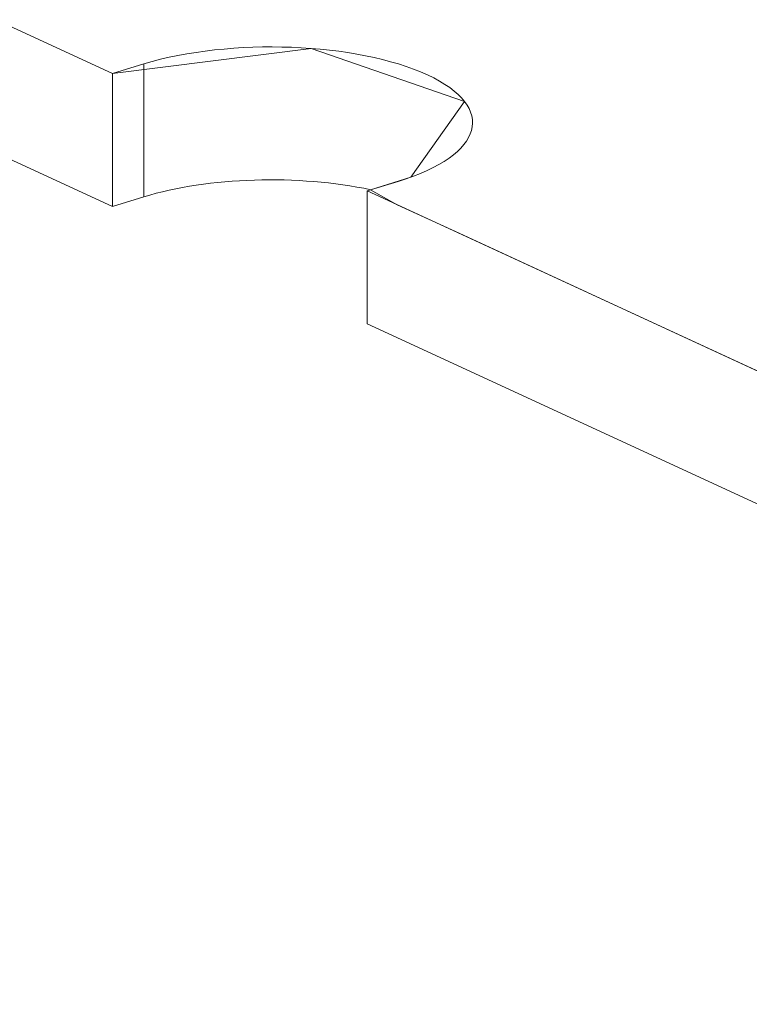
# Model space of a CAD drawing. Header units: inches. Extents: x -36 to 647, y 177 to 609.
# Tile 42 of 123: x 265 to 273, y 264 to 275. Entities that reach past the tile are written whole.
import ezdxf

# ---------------------------------------------------------------- set-up
doc = ezdxf.new("R2010")
doc.units = ezdxf.units.IN
doc.header["$MEASUREMENT"] = 0
doc.layers.add('1', color=7, linetype='Continuous')

# ---------------------------------------------------------------- blocks, each defined once
blk = doc.blocks.new('block 3382')
at = {"layer": '1', "color": 155, "lineweight": 18, "true_color": 0x4c7299}
blk.add_lwpolyline([(345.001, 238.214), (269.112, 273.221)], dxfattribs=at)
blk = doc.blocks.new('block 3938')
at = {"layer": '1', "color": 155, "lineweight": 18, "true_color": 0x4c7299}
blk.add_lwpolyline([(266.62, 274.638), (266.272, 274.531)], dxfattribs=at)
blk = doc.blocks.new('block 3943')
at = {"layer": '1', "color": 155, "lineweight": 18, "true_color": 0x4c7299}
blk.add_lwpolyline([(269.112, 273.221), (269.46, 273.327)], dxfattribs=at)
blk = doc.blocks.new('block 3944')
at = {"layer": '1', "color": 155, "lineweight": 18, "true_color": 0x4c7299}
blk.add_lwpolyline([(266.272, 274.531), (190.383, 309.538)], dxfattribs=at)
blk = doc.blocks.new('block 5215')
at = {"layer": '1', "color": 155, "lineweight": 13, "true_color": 0x4c7299}
blk.add_lwpolyline([(266.62, 273.155), (266.62, 274.638)], dxfattribs=at)
blk = doc.blocks.new('block 5218')
at = {"layer": '1', "color": 155, "lineweight": 18, "true_color": 0x4c7299}
blk.add_lwpolyline([(266.272, 273.048), (266.272, 274.531)], dxfattribs=at)
blk = doc.blocks.new('block 5235')
at = {"layer": '1', "color": 155, "lineweight": 18, "true_color": 0x4c7299}
blk.add_lwpolyline([(269.112, 271.738), (269.112, 273.221)], dxfattribs=at)
blk = doc.blocks.new('block 5240')
at = {"layer": '1', "color": 155, "lineweight": 18, "true_color": 0x4c7299}
blk.add_lwpolyline([(345.001, 236.731), (269.112, 271.738)], dxfattribs=at)
blk = doc.blocks.new('block 5248')
at = {"layer": '1', "color": 155, "lineweight": 18, "true_color": 0x4c7299}
blk.add_lwpolyline([(266.272, 273.048), (190.383, 308.055)], dxfattribs=at)
blk = doc.blocks.new('block 5249')
at = {"layer": '1', "color": 155, "lineweight": 18, "true_color": 0x4c7299}
blk.add_lwpolyline([(266.62, 273.155), (266.272, 273.048)], dxfattribs=at)
blk = doc.blocks.new('block 5776')
at = {"layer": '1', "color": 18, "lineweight": 13, "true_color": 0x4c0000}
blk.add_lwpolyline([(266.272, 274.531), (190.383, 309.538)], dxfattribs=at)
blk = doc.blocks.new('block 5781')
at = {"layer": '1', "color": 18, "lineweight": 13, "true_color": 0x4c0000}
blk.add_lwpolyline([(266.272, 274.531), (190.383, 309.538)], dxfattribs=at)
blk = doc.blocks.new('block 5783')
at = {"layer": '1', "color": 18, "lineweight": 13, "true_color": 0x4c0000}
blk.add_lwpolyline([(266.272, 274.531), (266.62, 274.638)], dxfattribs=at)
blk = doc.blocks.new('block 5790')
at = {"layer": '1', "color": 18, "lineweight": 13, "true_color": 0x4c0000}
blk.add_lwpolyline([(266.272, 274.531), (266.62, 274.638)], dxfattribs=at)
blk = doc.blocks.new('block 5801')
at = {"layer": '1', "color": 18, "lineweight": 13, "true_color": 0x4c0000}
blk.add_lwpolyline([(269.46, 273.327), (269.112, 273.221)], dxfattribs=at)
blk = doc.blocks.new('block 5811')
at = {"layer": '1', "color": 18, "lineweight": 13, "true_color": 0x4c0000}
blk.add_lwpolyline([(345.001, 238.214), (269.112, 273.221)], dxfattribs=at)
blk = doc.blocks.new('block 5818')
at = {"layer": '1', "color": 18, "lineweight": 13, "true_color": 0x4c0000}
blk.add_lwpolyline([(269.46, 273.327), (269.112, 273.221)], dxfattribs=at)
blk = doc.blocks.new('block 5837')
at = {"layer": '1', "color": 18, "lineweight": 13, "true_color": 0x4c0000}
blk.add_lwpolyline([(345.001, 238.214), (269.112, 273.221)], dxfattribs=at)
blk = doc.blocks.new('block 6440')
at = {"layer": '1', "color": 18, "lineweight": 13, "true_color": 0x4c0000}
blk.add_open_spline([(269.46, 273.327), (270.424, 273.622), (270.569, 274.154), (269.785, 274.516), (269.001, 274.878), (267.584, 274.932), (266.62, 274.638)], degree=3, knots=[0, 0, 0, 0, 1, 1, 1, 2, 2, 2, 2], dxfattribs=at)
blk = doc.blocks.new('block 6444')
at = {"layer": '1', "color": 155, "lineweight": 18, "true_color": 0x4c7299}
blk.add_open_spline([(269.46, 273.327), (270.424, 273.622), (270.569, 274.154), (269.785, 274.516), (269.001, 274.878), (267.584, 274.932), (266.62, 274.638)], degree=3, knots=[0, 0, 0, 0, 1, 1, 1, 2, 2, 2, 2], dxfattribs=at)
blk = doc.blocks.new('block 6639')
at = {"layer": '1', "color": 155, "lineweight": 18, "true_color": 0x4c7299}
blk.add_open_spline([(269.153, 273.234), (268.346, 273.406), (267.34, 273.375), (266.62, 273.155)], degree=3, dxfattribs=at)
blk = doc.blocks.new('block 6685')
at = {"layer": '1', "color": 18, "lineweight": 13, "true_color": 0x4c0000}
blk.add_open_spline([(269.46, 273.327), (270.424, 273.622), (270.569, 274.154), (269.785, 274.516), (269.001, 274.878), (267.584, 274.932), (266.62, 274.638)], degree=3, knots=[0, 0, 0, 0, 1, 1, 1, 2, 2, 2, 2], dxfattribs=at)
blk = doc.blocks.new('block 9164')
at = {"layer": '1', "color": 18, "lineweight": 13, "true_color": 0x4c0000}
for points in [[(266.272, 274.531), (219.051, 296.314), (195.44, 307.205), (192.489, 308.567), (191.013, 309.248)], [(311.506, 253.665), (287.896, 264.556), (276.09, 270.002), (270.188, 272.725), (269.45, 273.065), (269.151, 273.233), (269.6, 273.374), (270.201, 274.218), (268.488, 274.81), (266.272, 274.531)]]:
    blk.add_lwpolyline(points, dxfattribs=at)
blk = doc.blocks.new('block 9548')
at = {"layer": '1', "color": 18, "lineweight": 13, "true_color": 0x4c0000}
for points in [[(266.272, 274.531), (219.051, 296.314), (195.44, 307.205), (192.489, 308.567), (191.013, 309.248)], [(311.506, 253.665), (287.896, 264.556), (276.09, 270.002), (270.188, 272.725), (269.45, 273.065), (269.151, 273.233), (269.6, 273.374), (270.201, 274.218), (268.488, 274.81), (266.272, 274.531)]]:
    blk.add_lwpolyline(points, dxfattribs=at)

msp = doc.modelspace()

# ---------------------------------------------------------------- block references
at = {"layer": '1'}
for name in ['block 9164', 'block 9548', 'block 3944', 'block 5776', 'block 5781', 'block 5248', 'block 6440', 'block 6444', 'block 6685', 'block 3938', 'block 5783', 'block 5790', 'block 5215', 'block 5218', 'block 6639', 'block 3943', 'block 5801', 'block 5818', 'block 3382', 'block 5235', 'block 5811', 'block 5837', 'block 5249', 'block 5240']:
    msp.add_blockref(name, (0, 0), dxfattribs=at)

doc.saveas('drawing.dxf')
